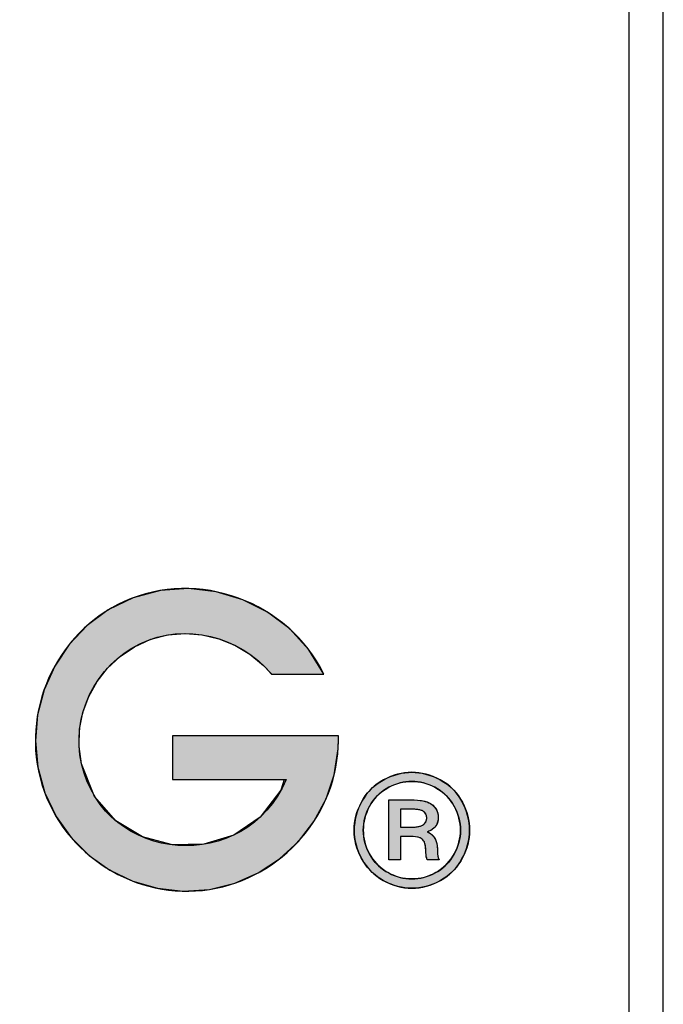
# Model space of a CAD drawing. Header units: inches. Extents: x 0 to 52.8, y 0 to 39.5.
# Tile 9 of 11: x 51 to 52.8, y 2.8 to 5.6. Entities that reach past the tile are written whole.
import ezdxf

# ---------------------------------------------------------------- set-up
doc = ezdxf.new("R2010")
doc.units = ezdxf.units.IN
doc.header["$MEASUREMENT"] = 0
doc.layers.add('Default', color=7, linetype='Continuous')
doc.layers.add('Layer_1', color=7, linetype='Continuous')

# ---------------------------------------------------------------- blocks, each defined once
blk = doc.blocks.new('block_2')
at = {"layer": 'Default', "linetype": 'Continuous'}
blk.add_hatch(color=7, dxfattribs=at).paths.add_polyline_path([(1.056640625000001, 0.1190999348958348), (1.056640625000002, 0.1178501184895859), (1.056640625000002, 0.1145353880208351), (1.056640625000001, 0.1098078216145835), (1.056640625, 0.1043194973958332), (1.056640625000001, 0.0987224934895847), (1.056640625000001, 0.0936688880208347), (1.056640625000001, 0.0898107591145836), (1.056640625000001, 0.0878001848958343), (1.05812743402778, 0.0876532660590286), (1.065147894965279, 0.0876532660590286), (1.076408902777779, 0.0876532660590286), (1.090214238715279, 0.0876532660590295), (1.10486768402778, 0.0876532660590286), (1.118673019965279, 0.0876532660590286), (1.12993402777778, 0.0876532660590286), (1.136954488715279, 0.0876532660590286), (1.134680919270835, 0.0797674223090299), (1.119760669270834, 0.0604260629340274), (1.100666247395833, 0.0474846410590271), (1.079049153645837, 0.0408476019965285), (1.056560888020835, 0.0404193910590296), (1.034852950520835, 0.0461044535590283), (1.015576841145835, 0.0578072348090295), (1.000384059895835, 0.0754321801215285), (0.9909261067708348, 0.0988837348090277), (0.9891624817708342, 0.1114258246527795), (0.9895272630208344, 0.1238606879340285), (0.991890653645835, 0.1359598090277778), (0.9961228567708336, 0.147494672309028), (1.002094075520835, 0.1582367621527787), (1.009674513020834, 0.1679575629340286), (1.018734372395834, 0.1764285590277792), (1.029143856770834, 0.1834212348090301), (1.04088982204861, 0.1887377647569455), (1.05317654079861, 0.1919200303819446), (1.065609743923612, 0.1929747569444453), (1.077964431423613, 0.1920035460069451), (1.090015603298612, 0.1891079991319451), (1.101538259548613, 0.1843897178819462), (1.112307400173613, 0.1779503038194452), (1.122098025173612, 0.1698913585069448), (1.128146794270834, 0.1636691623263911), (1.130561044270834, 0.1636691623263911), (1.135193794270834, 0.1636691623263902), (1.141262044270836, 0.1636691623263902), (1.147982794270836, 0.1636691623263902), (1.154573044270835, 0.1636691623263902), (1.160249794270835, 0.1636691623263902), (1.164230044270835, 0.1636691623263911), (1.165730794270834, 0.1636691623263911), (1.154846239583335, 0.181251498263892), (1.141107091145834, 0.1961930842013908), (1.125038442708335, 0.2082848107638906), (1.107165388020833, 0.21731756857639), (1.088013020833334, 0.223082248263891), (1.068106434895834, 0.2253697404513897), (1.047970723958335, 0.2239709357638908), (1.028130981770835, 0.2186767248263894), (1.010259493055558, 0.2099786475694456), (0.9949627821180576, 0.1986641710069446), (0.9820243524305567, 0.1850080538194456), (0.9716329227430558, 0.1694366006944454), (0.9639772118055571, 0.1523761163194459), (0.9592459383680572, 0.1342529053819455), (0.9576278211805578, 0.115493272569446), (0.9593115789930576, 0.096523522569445), (0.9644251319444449, 0.0779277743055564), (0.9725727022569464, 0.0609363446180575), (0.9833690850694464, 0.0458355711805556), (0.9964454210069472, 0.0328621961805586), (1.011432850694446, 0.0222529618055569), (1.027962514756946, 0.0142446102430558), (1.045665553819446, 0.0090738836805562), (1.064173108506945, 0.0069775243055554), (1.083116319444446, 0.0081922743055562), (1.101434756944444, 0.0127238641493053), (1.118436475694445, 0.0202328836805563), (1.133821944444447, 0.0303944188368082), (1.147291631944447, 0.0428835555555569), (1.158546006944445, 0.0573753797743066), (1.167285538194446, 0.0735449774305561), (1.173210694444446, 0.0910674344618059), (1.176021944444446, 0.1096178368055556), (1.176215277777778, 0.1160304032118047), (1.17621527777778, 0.1162987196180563), (1.17621527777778, 0.1167291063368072), (1.176215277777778, 0.117256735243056), (1.176215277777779, 0.1178167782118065), (1.176215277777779, 0.1183444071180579), (1.176215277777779, 0.1187747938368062), (1.176215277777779, 0.1190431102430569), (1.175656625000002, 0.1190999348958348), (1.168011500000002, 0.1190999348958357), (1.153341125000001, 0.1190999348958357), (1.134125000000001, 0.1190999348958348), (1.112842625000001, 0.1190999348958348), (1.091973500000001, 0.1190999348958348), (1.073997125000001, 0.1190999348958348), (1.061393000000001, 0.1190999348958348)])
at = {"layer": 'Default', "color": 7, "linetype": 'Continuous'}
blk.add_lwpolyline([(1.056640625, 0.1190999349), (1.056640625, 0.1178501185), (1.056640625, 0.114535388), (1.056640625, 0.1098078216), (1.056640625, 0.1043194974), (1.056640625, 0.0987224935), (1.056640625, 0.093668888), (1.056640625, 0.0898107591), (1.056640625, 0.08780018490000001), (1.058127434, 0.08765326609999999), (1.065147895, 0.08765326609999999), (1.0764089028, 0.08765326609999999), (1.0902142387, 0.08765326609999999), (1.104867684, 0.08765326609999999), (1.11867302, 0.08765326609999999), (1.1299340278, 0.08765326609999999), (1.1369544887, 0.08765326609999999), (1.1346809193, 0.0797674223), (1.1197606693, 0.0604260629), (1.1006662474, 0.0474846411), (1.0790491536, 0.040847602), (1.056560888, 0.0404193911), (1.0348529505, 0.0461044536), (1.0155768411, 0.0578072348), (1.0003840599, 0.0754321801), (0.9909261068, 0.0988837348), (0.9891624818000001, 0.1114258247), (0.9895272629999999, 0.1238606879), (0.9918906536, 0.135959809), (0.9961228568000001, 0.1474946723), (1.0020940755, 0.1582367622), (1.009674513, 0.1679575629), (1.0187343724, 0.176428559), (1.0291438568, 0.1834212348), (1.040889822, 0.1887377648), (1.0531765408, 0.1919200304), (1.0656097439, 0.1929747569), (1.0779644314, 0.192003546), (1.0900156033, 0.1891079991), (1.1015382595, 0.1843897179), (1.1123074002, 0.1779503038), (1.1220980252, 0.1698913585), (1.1281467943, 0.1636691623), (1.1305610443, 0.1636691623), (1.1351937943, 0.1636691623), (1.1412620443, 0.1636691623), (1.1479827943, 0.1636691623), (1.1545730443, 0.1636691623), (1.1602497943, 0.1636691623), (1.1642300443, 0.1636691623), (1.1657307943, 0.1636691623), (1.1548462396, 0.1812514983), (1.1411070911, 0.1961930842), (1.1250384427, 0.2082848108), (1.107165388, 0.2173175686), (1.0880130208, 0.2230822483), (1.0681064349, 0.2253697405), (1.047970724, 0.2239709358), (1.0281309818, 0.2186767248), (1.0102594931, 0.2099786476), (0.9949627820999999, 0.198664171), (0.9820243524, 0.1850080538), (0.9716329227, 0.1694366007), (0.9639772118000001, 0.1523761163), (0.9592459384, 0.1342529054), (0.9576278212, 0.1154932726), (0.9593115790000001, 0.0965235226), (0.9644251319, 0.0779277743), (0.9725727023, 0.0609363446), (0.9833690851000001, 0.0458355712), (0.9964454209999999, 0.0328621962), (1.0114328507, 0.0222529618), (1.0279625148, 0.0142446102), (1.0456655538, 0.0090738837), (1.0641731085, 0.0069775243), (1.0831163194, 0.0081922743), (1.1014347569, 0.0127238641), (1.1184364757, 0.0202328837), (1.1338219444, 0.0303944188), (1.1472916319, 0.0428835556), (1.1585460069, 0.05737537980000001), (1.1672855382, 0.0735449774), (1.1732106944, 0.09106743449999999), (1.1760219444, 0.1096178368), (1.1762152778, 0.1160304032), (1.1762152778, 0.1162987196), (1.1762152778, 0.1167291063), (1.1762152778, 0.1172567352), (1.1762152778, 0.1178167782), (1.1762152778, 0.1183444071), (1.1762152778, 0.1187747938), (1.1762152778, 0.1190431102), (1.175656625, 0.1190999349), (1.1680115, 0.1190999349), (1.153341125, 0.1190999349), (1.134125, 0.1190999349), (1.112842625, 0.1190999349), (1.0919735, 0.1190999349), (1.073997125, 0.1190999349), (1.061393, 0.1190999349), (1.056640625, 0.1190999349)], close=True, dxfattribs=at)
for points, knots in [([(1.165730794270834, 0.1636691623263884), (1.139946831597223, 0.215983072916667), (1.075046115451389, 0.240152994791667), (1.021674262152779, 0.2160101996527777), (0.9721815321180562, 0.1936170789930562), (0.9463433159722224, 0.1358981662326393), (0.9623616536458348, 0.0839708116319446), (0.9781222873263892, 0.0328708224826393), (1.030232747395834, 0), (1.083116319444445, 0.0081922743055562), (1.135552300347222, 0.0163438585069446), (1.176215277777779, 0.0627170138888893), (1.176215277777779, 0.1159735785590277)], [0, 0, 0, 0, 0.25, 0.25, 0.25, 0.5, 0.5, 0.5, 0.75, 0.75, 0.75, 1, 1, 1, 1]), ([(1.138441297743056, 0.0876532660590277), (1.109971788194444, 0.0189208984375), (1.007703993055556, 0.025736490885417), (0.990926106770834, 0.0988837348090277), (0.982950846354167, 0.1336602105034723), (1.001112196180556, 0.1698404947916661), (1.032891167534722, 0.1853841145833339), (1.065782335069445, 0.2014634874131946), (1.104709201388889, 0.190958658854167), (1.127970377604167, 0.1636691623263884)], [0, 0, 0, 0, 0.3333333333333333, 0.3333333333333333, 0.3333333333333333, 0.6666666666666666, 0.6666666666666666, 0.6666666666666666, 1, 1, 1, 1])]:
    blk.add_open_spline(points, degree=3, knots=knots, dxfattribs=at)
for points in [[(1.127970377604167, 0.1636691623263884), (1.127970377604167, 0.1636691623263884), (1.165730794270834, 0.1636691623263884), (1.165730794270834, 0.1636691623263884)], [(1.056640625, 0.119099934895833), (1.056640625, 0.119099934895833), (1.056640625, 0.0876532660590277), (1.056640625, 0.0876532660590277)], [(1.176215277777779, 0.119099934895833), (1.176215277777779, 0.119099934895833), (1.056640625, 0.119099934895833), (1.056640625, 0.119099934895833)], [(1.176215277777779, 0.1159735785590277), (1.176215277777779, 0.1159735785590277), (1.176215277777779, 0.119099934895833), (1.176215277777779, 0.119099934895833)], [(1.056640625, 0.0876532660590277), (1.056640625, 0.0876532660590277), (1.138441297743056, 0.0876532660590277), (1.138441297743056, 0.0876532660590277)]]:
    blk.add_open_spline(points, degree=3, dxfattribs=at)
blk = doc.blocks.new('block_5')
at = {"layer": 'Layer_1', "linetype": 'Continuous'}
h = blk.add_hatch(color=7, dxfattribs=at)
h.paths.add_polyline_path([(0.0415445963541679, 0.0836181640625), (0.0390655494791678, 0.0835405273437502), (0.0365985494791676, 0.0833076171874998), (0.0341427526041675, 0.0829194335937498), (0.031697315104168, 0.0823759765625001), (0.0292613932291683, 0.0816772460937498), (0.0268341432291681, 0.080823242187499), (0.0244147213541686, 0.0798139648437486), (0.0220022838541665, 0.0786494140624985), (0.0196351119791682, 0.0773327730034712), (0.0173912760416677, 0.0758804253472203), (0.0152711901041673, 0.0742942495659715), (0.013275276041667, 0.0725741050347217), (0.0114039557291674, 0.0707198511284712), (0.0096576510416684, 0.0687313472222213), (0.008036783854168, 0.0666084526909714), (0.0065417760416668, 0.0643510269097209), (0.0051750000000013, 0.0619643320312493), (0.003962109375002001, 0.0595281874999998), (0.0029109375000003, 0.0570688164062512), (0.0020214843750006, 0.0545859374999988), (0.0012937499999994, 0.0520792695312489), (0.0007277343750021, 0.0495485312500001), (0.0003234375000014, 0.0469934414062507), (8.0859375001e-05, 0.0444137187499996), (9e-16, 0.04180908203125), (7.91250000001e-05, 0.0392332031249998), (0.0003165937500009, 0.0366813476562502), (0.0007125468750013, 0.0341535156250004), (0.0012671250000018, 0.0316497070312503), (0.0019804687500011, 0.0291699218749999), (0.0028527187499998, 0.0267141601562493), (0.0038840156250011, 0.0242824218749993), (0.0050745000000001, 0.0218747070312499), (0.0064112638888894, 0.0195136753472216), (0.0078761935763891, 0.0172730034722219), (0.0094704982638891, 0.015158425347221), (0.0111937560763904, 0.0131700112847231), (0.0130455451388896, 0.0113078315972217), (0.0150254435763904, 0.0095719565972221), (0.0171330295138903, 0.0079624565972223), (0.0193678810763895, 0.0064794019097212), (0.0217254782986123, 0.0051247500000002), (0.0241327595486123, 0.0039230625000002), (0.0265636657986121, 0.002881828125), (0.0290183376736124, 0.0020009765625), (0.0314969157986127, 0.0012804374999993), (0.0339995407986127, 0.000720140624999), (0.0365263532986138, 0.0003200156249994), (0.039077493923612, 7.99921874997e-05), (0.0416531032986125, 0), (0.0442011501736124, 7.99921874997e-05), (0.0467281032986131, 0.0003200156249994), (0.04923396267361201, 0.000720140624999), (0.0517187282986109, 0.0012804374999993), (0.0541824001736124, 0.0020009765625), (0.0566249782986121, 0.002881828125), (0.0590464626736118, 0.0039230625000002), (0.0614468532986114, 0.0051247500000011), (0.0638057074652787, 0.0064794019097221), (0.06604437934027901, 0.0079624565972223), (0.0681553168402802, 0.0095719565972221), (0.0701385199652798, 0.0113078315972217), (0.0719939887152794, 0.0131700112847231), (0.0737217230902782, 0.0151584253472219), (0.07532172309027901, 0.0172730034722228), (0.0767939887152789, 0.0195136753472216), (0.0781336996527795, 0.0218747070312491), (0.0793171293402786, 0.0242824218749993), (0.0803441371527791, 0.0267141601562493), (0.0812143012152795, 0.0291699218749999), (0.0819271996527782, 0.0316497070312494), (0.0824824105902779, 0.0341535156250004), (0.0828795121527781, 0.0366813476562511), (0.0831180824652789, 0.0392332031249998), (0.0831976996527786, 0.04180908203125), (0.0831163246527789, 0.0444137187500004), (0.0828724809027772, 0.0469934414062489), (0.0824665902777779, 0.0495485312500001), (0.08189907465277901, 0.0520792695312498), (0.0811703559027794, 0.0545859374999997), (0.080280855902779, 0.0570688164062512), (0.0792309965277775, 0.0595281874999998), (0.0780211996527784, 0.0619643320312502), (0.0766589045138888, 0.0643510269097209), (0.07516720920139, 0.0666084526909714), (0.0735480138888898, 0.0687313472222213), (0.0718014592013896, 0.0707198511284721), (0.06992768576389, 0.0725741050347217), (0.0679268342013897, 0.0742942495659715), (0.0657990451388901, 0.0758804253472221), (0.0635444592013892, 0.0773327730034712), (0.061171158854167, 0.0786494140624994), (0.0587629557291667, 0.0798139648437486), (0.0563418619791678, 0.080823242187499), (0.0539078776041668, 0.0816772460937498), (0.0514610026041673, 0.0823759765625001), (0.0490012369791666, 0.0829194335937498), (0.0465285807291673, 0.0833076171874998), (0.0440430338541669, 0.0835405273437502)])
h.paths.add_polyline_path([(0.0415445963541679, 0.0770602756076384), (0.0394415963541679, 0.0769943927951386), (0.0373510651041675, 0.0767968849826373), (0.0352725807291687, 0.0764679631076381), (0.0332057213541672, 0.0760078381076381), (0.0311500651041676, 0.0754167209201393), (0.0291051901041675, 0.0746948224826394), (0.0270706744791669, 0.0738423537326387), (0.0250460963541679, 0.0728595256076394), (0.0230556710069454, 0.07174705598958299), (0.0211671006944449, 0.0705188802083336), (0.019384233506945, 0.0691775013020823), (0.0177072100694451, 0.0677228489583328), (0.016136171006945, 0.0661548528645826), (0.0146712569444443, 0.0644734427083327), (0.0133126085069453, 0.0626785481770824), (0.0120603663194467, 0.060770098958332), (0.0109131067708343, 0.0587533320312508), (0.0098896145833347, 0.0566972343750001), (0.009003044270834, 0.0546231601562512), (0.0082532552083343, 0.0525312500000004), (0.0076401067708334, 0.0504216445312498), (0.0071634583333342, 0.0482944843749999), (0.0068231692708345, 0.0461499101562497), (0.0066190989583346, 0.0439880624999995), (0.0065511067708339, 0.04180908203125), (0.0066184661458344, 0.0396569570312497), (0.0068204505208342, 0.0375219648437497), (0.0071569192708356, 0.0354042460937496), (0.0076277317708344, 0.033303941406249), (0.0082327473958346, 0.0312211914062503), (0.0089718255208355, 0.0291561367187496), (0.0098448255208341, 0.0271089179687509), (0.0108516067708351, 0.0250796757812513), (0.0119887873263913, 0.0230869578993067), (0.0132336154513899, 0.0211966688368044), (0.0145829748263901, 0.0194144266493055), (0.0160370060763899, 0.0177400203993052), (0.0175958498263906, 0.0161732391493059), (0.0192596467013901, 0.0147138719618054), (0.0210285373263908, 0.013361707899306), (0.0229026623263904, 0.0121165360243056), (0.0248789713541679, 0.0109796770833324), (0.0268965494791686, 0.0099709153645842), (0.0289328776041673, 0.0090964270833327), (0.0309879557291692, 0.0083562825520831), (0.0330617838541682, 0.0077505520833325), (0.0351543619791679, 0.0072793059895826), (0.0372656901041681, 0.0069426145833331), (0.0393957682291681, 0.006740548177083), (0.0415445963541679, 0.006673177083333), (0.0437161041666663, 0.006740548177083), (0.0458654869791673, 0.0069426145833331), (0.0479928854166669, 0.0072793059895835), (0.0500984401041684, 0.0077505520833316), (0.0521822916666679, 0.0083562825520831), (0.0542445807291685, 0.0090964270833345), (0.0562854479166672, 0.0099709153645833), (0.0583050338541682, 0.0109796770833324), (0.0602817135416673, 0.0121165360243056), (0.0621569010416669, 0.013361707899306), (0.0639273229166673, 0.0147138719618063), (0.0655926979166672, 0.0161732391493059), (0.0671527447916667, 0.0177400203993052), (0.0686071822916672, 0.0194144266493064), (0.0699557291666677, 0.0211966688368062), (0.0711981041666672, 0.0230869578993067), (0.0723340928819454, 0.0250796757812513), (0.0733448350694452, 0.0271089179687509), (0.0742208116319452, 0.0291561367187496), (0.0749620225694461, 0.0312211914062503), (0.0755684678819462, 0.0333039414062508), (0.0760401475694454, 0.0354042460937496), (0.0763770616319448, 0.0375219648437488), (0.0765792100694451, 0.0396569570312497), (0.0766465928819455, 0.04180908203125), (0.0765780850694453, 0.0439880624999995), (0.0763727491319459, 0.0461499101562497), (0.0760308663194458, 0.0482944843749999), (0.0755527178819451, 0.0504216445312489), (0.0749385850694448, 0.0525312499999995), (0.0741887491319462, 0.0546231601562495), (0.0733034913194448, 0.0566972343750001), (0.0722830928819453, 0.0587533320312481), (0.0711343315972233, 0.0607700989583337), (0.0698784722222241, 0.0626785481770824), (0.0685171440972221, 0.0644734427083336), (0.0670503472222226, 0.0661548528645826), (0.0654780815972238, 0.0677228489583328), (0.0638003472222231, 0.0691775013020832), (0.062017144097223, 0.0705188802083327), (0.0601284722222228, 0.0717470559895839), (0.0581378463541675, 0.0728595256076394), (0.0561104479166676, 0.0738423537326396), (0.0540699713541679, 0.0746948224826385), (0.0520162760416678, 0.0754167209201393), (0.0499492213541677, 0.0760078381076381), (0.0478686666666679, 0.0764679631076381), (0.0457744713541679, 0.07679688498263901), (0.0436664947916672, 0.0769943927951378)])
h = blk.add_hatch(color=7, dxfattribs=at)
h.paths.add_polyline_path([(0.0249972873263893, 0.0637139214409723), (0.0249972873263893, 0.06001476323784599), (0.0249972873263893, 0.0509350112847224), (0.0249972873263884, 0.0395012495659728), (0.0249972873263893, 0.028740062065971), (0.0249972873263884, 0.0216780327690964), (0.0251506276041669, 0.020467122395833), (0.0264116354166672, 0.020467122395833), (0.0284598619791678, 0.020467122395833), (0.030704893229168, 0.020467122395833), (0.0325563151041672, 0.0204671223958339), (0.0334237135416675, 0.020467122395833), (0.0334337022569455, 0.0216265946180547), (0.0334337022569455, 0.0249995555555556), (0.0334337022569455, 0.029423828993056), (0.0334337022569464, 0.033716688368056), (0.0334337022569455, 0.0366954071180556), (0.0334934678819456, 0.0373670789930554), (0.0342704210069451, 0.0373670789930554), (0.0356300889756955, 0.0373670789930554), (0.0371690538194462, 0.0373670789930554), (0.0384838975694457, 0.0373670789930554), (0.039171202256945, 0.0373670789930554), (0.0407800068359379, 0.0373475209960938), (0.0426079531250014, 0.0372647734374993), (0.0442047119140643, 0.0371170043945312), (0.0455707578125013, 0.0369039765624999), (0.0467065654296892, 0.0366254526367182), (0.0476064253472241, 0.0362812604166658), (0.0483441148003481, 0.0358729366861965), (0.0489985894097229, 0.0354010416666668), (0.0495707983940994, 0.0348653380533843), (0.050061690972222, 0.0342655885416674), (0.0504722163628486, 0.033601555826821), (0.0508097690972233, 0.0328301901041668), (0.0510962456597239, 0.0318218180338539), (0.0513342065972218, 0.030568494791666), (0.0515246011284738, 0.0290711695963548), (0.0516683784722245, 0.0273307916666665), (0.0517582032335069, 0.0254560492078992), (0.0517969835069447, 0.0243768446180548), (0.0518995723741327, 0.0233712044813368), (0.0520664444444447, 0.0224388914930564), (0.0522980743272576, 0.0215796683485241), (0.0525949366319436, 0.0207932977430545), (0.052984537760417, 0.020467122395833), (0.054364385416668, 0.020467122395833), (0.056467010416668, 0.020467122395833), (0.0587010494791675, 0.020467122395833), (0.0604751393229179, 0.020467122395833), (0.0611979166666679, 0.020467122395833), (0.0609707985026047, 0.0210109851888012), (0.0607731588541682, 0.0215221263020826), (0.0606054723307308, 0.0220007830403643), (0.0604682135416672, 0.0224471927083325), (0.060361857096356, 0.0228615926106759), (0.0602790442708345, 0.0232562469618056), (0.0602081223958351, 0.0237338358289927), (0.0601542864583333, 0.0243168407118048), (0.0601165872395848, 0.0250043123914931), (0.0600940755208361, 0.0257953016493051), (0.0600858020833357, 0.0266888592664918), (0.0600075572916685, 0.0286453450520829), (0.0598117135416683, 0.0305533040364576), (0.0595034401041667, 0.032276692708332), (0.0590846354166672, 0.0338155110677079), (0.0585571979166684, 0.0351697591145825), (0.0579201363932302, 0.0363439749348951), (0.0571666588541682, 0.0373970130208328), (0.0563004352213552, 0.0383465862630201), (0.0553219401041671, 0.0391922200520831), (0.0542316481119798, 0.0399334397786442), (0.053030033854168, 0.0405697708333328), (0.0538598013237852, 0.0411244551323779), (0.0551591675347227, 0.0417419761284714), (0.0563134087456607, 0.0424355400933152), (0.057323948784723, 0.0432049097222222), (0.0581922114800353, 0.0440498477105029), (0.0589167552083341, 0.0449699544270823), (0.0595013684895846, 0.0459606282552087), (0.0599632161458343, 0.0470198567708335), (0.0603032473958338, 0.0481476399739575), (0.0605224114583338, 0.0493439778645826), (0.0606216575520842, 0.0506088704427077), (0.0605485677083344, 0.0525261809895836), (0.0601302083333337, 0.0546037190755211), (0.0593532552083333, 0.0565090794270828), (0.0582177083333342, 0.0582417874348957), (0.0567235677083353, 0.0598013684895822), (0.0549228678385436, 0.0611478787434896), (0.0531754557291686, 0.0620047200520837), (0.051061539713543, 0.0626878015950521), (0.0485811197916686, 0.0631973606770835), (0.0457341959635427, 0.063533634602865), (0.0425207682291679, 0.0636968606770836), (0.0405275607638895, 0.0637139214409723), (0.0379184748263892, 0.0637139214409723), (0.0339427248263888, 0.0637139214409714), (0.0297184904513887, 0.0637139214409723), (0.0263639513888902, 0.0637139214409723)])
h.paths.add_polyline_path([(0.0334337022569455, 0.0440334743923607), (0.0335348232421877, 0.0440334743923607), (0.0338183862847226, 0.0440334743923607), (0.0342546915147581, 0.0440334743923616), (0.0348140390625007, 0.0440334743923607), (0.0354667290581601, 0.0440334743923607), (0.0361830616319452, 0.0440334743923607), (0.0369333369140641, 0.0440334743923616), (0.0376878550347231, 0.0440334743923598), (0.0384169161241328, 0.0440334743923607), (0.0390908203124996, 0.0440334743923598), (0.03967986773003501, 0.0440334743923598), (0.0401543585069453, 0.0440334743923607), (0.0404845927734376, 0.0440334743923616), (0.0406408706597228, 0.0440334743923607), (0.0413142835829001, 0.04403810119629), (0.0422094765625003, 0.0440601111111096), (0.0430630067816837, 0.0441002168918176), (0.0438747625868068, 0.0441583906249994), (0.0446446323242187, 0.0442346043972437), (0.0453725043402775, 0.0443288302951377), (0.0460582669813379, 0.044441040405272), (0.0467018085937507, 0.0445712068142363), (0.0473030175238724, 0.0447193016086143), (0.0478617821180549, 0.0448852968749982), (0.0483779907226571, 0.0450691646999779), (0.0488515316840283, 0.0452708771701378), (0.0492822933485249, 0.0454904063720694), (0.0496701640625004, 0.0457277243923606), (0.0500156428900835, 0.0459822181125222), (0.0503330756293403, 0.0462491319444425), (0.0506272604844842, 0.0465274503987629), (0.0508981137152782, 0.0468172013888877), (0.0511455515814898, 0.0471184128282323), (0.05136949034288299, 0.0474311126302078), (0.0515698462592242, 0.0477553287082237), (0.0517465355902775, 0.0480910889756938), (0.0518994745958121, 0.0484384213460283), (0.05202857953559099, 0.0487973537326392), (0.0521337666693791, 0.0491679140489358), (0.0522149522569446, 0.049550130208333), (0.0522720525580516, 0.0499440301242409), (0.0523049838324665, 0.0503496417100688), (0.0523136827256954, 0.0507665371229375), (0.0522993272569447, 0.0511783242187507), (0.0522626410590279, 0.0515771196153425), (0.0522036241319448, 0.0519628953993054), (0.0521222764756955, 0.0523356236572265), (0.05201859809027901, 0.0526952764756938), (0.0518925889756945, 0.0530418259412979), (0.0517442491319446, 0.053375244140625), (0.0515735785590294, 0.0536955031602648), (0.0513805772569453, 0.0540025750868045), (0.051165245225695, 0.0542964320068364), (0.0509275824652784, 0.0545770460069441), (0.0506675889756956, 0.0548443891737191), (0.0503852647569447, 0.0550984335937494), (0.0500806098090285, 0.0553391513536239), (0.049743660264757, 0.0555677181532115), (0.0493575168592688, 0.0557800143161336), (0.0489218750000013, 0.0559756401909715), (0.0484367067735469, 0.0561546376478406), (0.0479019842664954, 0.0563170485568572), (0.0473176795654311, 0.0564629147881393), (0.0466837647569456, 0.0565922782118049), (0.0460002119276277, 0.0567051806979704), (0.0452669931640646, 0.0568016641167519), (0.0444840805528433, 0.0568817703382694), (0.0436514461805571, 0.0569455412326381), (0.0427690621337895, 0.0569930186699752), (0.0418369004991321, 0.0570242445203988), (0.0408549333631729, 0.0570392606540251), (0.0403862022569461, 0.0570407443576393), (0.0401838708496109, 0.0570407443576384), (0.0398213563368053, 0.0570407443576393), (0.0393274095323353, 0.0570407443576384), (0.0387307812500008, 0.0570407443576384), (0.0380602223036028, 0.0570407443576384), (0.0373444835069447, 0.0570407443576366), (0.0366123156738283, 0.0570407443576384), (0.03589246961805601, 0.0570407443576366), (0.0352136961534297, 0.0570407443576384), (0.0346047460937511, 0.0570407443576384), (0.0340943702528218, 0.0570407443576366), (0.0337113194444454, 0.0570407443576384), (0.0334843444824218, 0.0570407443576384), (0.0334337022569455, 0.0570253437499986), (0.0334337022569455, 0.0567436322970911), (0.0334337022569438, 0.0561483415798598), (0.0334337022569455, 0.05529300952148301), (0.0334337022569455, 0.054231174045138), (0.0334337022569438, 0.0530163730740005), (0.0334337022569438, 0.0517021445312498), (0.0334337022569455, 0.0503420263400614), (0.0334337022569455, 0.04898955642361), (0.0334337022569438, 0.0476982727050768), (0.0334337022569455, 0.0465217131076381), (0.0334337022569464, 0.0455134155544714), (0.0334337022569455, 0.0447269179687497), (0.0334337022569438, 0.044215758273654)])
at = {"layer": 'Layer_1', "color": 7, "linetype": 'Continuous'}
for points in [[(0.0415445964, 0.0836181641), (0.04404303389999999, 0.0835405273), (0.0465285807, 0.0833076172), (0.049001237, 0.08291943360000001), (0.0514610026, 0.0823759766), (0.0539078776, 0.0816772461), (0.056341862, 0.08082324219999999), (0.0587629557, 0.0798139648), (0.06117115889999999, 0.0786494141), (0.0635444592, 0.077332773), (0.0657990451, 0.0758804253), (0.0679268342, 0.0742942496), (0.0699276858, 0.072574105), (0.0718014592, 0.07071985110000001), (0.0735480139, 0.0687313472), (0.0751672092, 0.0666084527), (0.0766589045, 0.06435102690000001), (0.0780211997, 0.061964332), (0.0792309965, 0.0595281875), (0.0802808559, 0.0570688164), (0.0811703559, 0.0545859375), (0.08189907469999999, 0.0520792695), (0.0824665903, 0.0495485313), (0.0828724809, 0.0469934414), (0.0831163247, 0.0444137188), (0.0831976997, 0.041809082), (0.0831180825, 0.0392332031), (0.08287951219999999, 0.0366813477), (0.0824824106, 0.0341535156), (0.0819271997, 0.031649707), (0.0812143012, 0.0291699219), (0.0803441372, 0.0267141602), (0.0793171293, 0.0242824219), (0.0781336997, 0.021874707), (0.0767939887, 0.0195136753), (0.0753217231, 0.0172730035), (0.0737217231, 0.0151584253), (0.0719939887, 0.0131700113), (0.07013852, 0.0113078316), (0.06815531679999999, 0.0095719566), (0.0660443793, 0.0079624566), (0.0638057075, 0.006479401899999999), (0.0614468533, 0.00512475), (0.0590464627, 0.0039230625), (0.0566249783, 0.0028818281), (0.05418240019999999, 0.0020009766), (0.0517187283, 0.0012804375), (0.04923396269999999, 0.0007201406), (0.0467281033, 0.0003200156), (0.0442011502, 7.99922e-05), (0.0416531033, 0), (0.0390774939, 7.99922e-05), (0.0365263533, 0.0003200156), (0.0339995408, 0.0007201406), (0.0314969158, 0.0012804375), (0.0290183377, 0.0020009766), (0.0265636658, 0.0028818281), (0.0241327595, 0.0039230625), (0.0217254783, 0.00512475), (0.0193678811, 0.006479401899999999), (0.0171330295, 0.0079624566), (0.0150254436, 0.0095719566), (0.0130455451, 0.0113078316), (0.0111937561, 0.0131700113), (0.0094704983, 0.0151584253), (0.0078761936, 0.0172730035), (0.0064112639, 0.0195136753), (0.0050745, 0.021874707), (0.0038840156, 0.0242824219), (0.0028527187, 0.0267141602), (0.0019804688, 0.0291699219), (0.001267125, 0.031649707), (0.0007125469, 0.0341535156), (0.0003165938, 0.0366813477), (7.9125e-05, 0.0392332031), (0, 0.041809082), (8.08594e-05, 0.0444137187), (0.0003234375, 0.0469934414), (0.0007277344, 0.0495485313), (0.00129375, 0.0520792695), (0.0020214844, 0.0545859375), (0.0029109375, 0.0570688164), (0.0039621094, 0.0595281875), (0.005175, 0.061964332), (0.006541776, 0.06435102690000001), (0.0080367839, 0.0666084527), (0.009657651, 0.0687313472), (0.0114039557, 0.07071985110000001), (0.013275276, 0.072574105), (0.0152711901, 0.0742942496), (0.017391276, 0.0758804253), (0.019635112, 0.077332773), (0.0220022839, 0.0786494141), (0.0244147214, 0.0798139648), (0.0268341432, 0.08082324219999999), (0.0292613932, 0.0816772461), (0.0316973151, 0.0823759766), (0.0341427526, 0.08291943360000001), (0.0365985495, 0.0833076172), (0.0390655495, 0.0835405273), (0.0415445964, 0.0836181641)], [(0.0415445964, 0.07706027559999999), (0.0394415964, 0.0769943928), (0.0373510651, 0.076796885), (0.0352725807, 0.0764679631), (0.0332057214, 0.0760078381), (0.0311500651, 0.0754167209), (0.0291051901, 0.0746948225), (0.0270706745, 0.0738423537), (0.0250460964, 0.0728595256), (0.023055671, 0.07174705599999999), (0.0211671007, 0.0705188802), (0.0193842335, 0.0691775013), (0.0177072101, 0.067722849), (0.016136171, 0.0661548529), (0.0146712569, 0.0644734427), (0.0133126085, 0.0626785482), (0.0120603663, 0.060770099), (0.0109131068, 0.05875333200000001), (0.009889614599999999, 0.0566972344), (0.0090030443, 0.05462316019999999), (0.0082532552, 0.05253125), (0.0076401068, 0.0504216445), (0.0071634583, 0.0482944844), (0.0068231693, 0.0461499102), (0.006619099, 0.0439880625), (0.0065511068, 0.041809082), (0.0066184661, 0.039656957), (0.0068204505, 0.0375219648), (0.007156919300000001, 0.0354042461), (0.007627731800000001, 0.0333039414), (0.0082327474, 0.0312211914), (0.0089718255, 0.0291561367), (0.009844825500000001, 0.027108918), (0.0108516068, 0.0250796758), (0.0119887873, 0.0230869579), (0.0132336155, 0.0211966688), (0.0145829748, 0.0194144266), (0.0160370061, 0.0177400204), (0.0175958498, 0.0161732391), (0.0192596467, 0.014713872), (0.0210285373, 0.0133617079), (0.0229026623, 0.012116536), (0.0248789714, 0.0109796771), (0.0268965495, 0.0099709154), (0.0289328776, 0.0090964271), (0.0309879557, 0.0083562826), (0.0330617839, 0.0077505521), (0.035154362, 0.007279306), (0.0372656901, 0.0069426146), (0.0393957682, 0.0067405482), (0.0415445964, 0.006673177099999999), (0.0437161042, 0.0067405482), (0.045865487, 0.0069426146), (0.0479928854, 0.007279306), (0.0500984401, 0.0077505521), (0.0521822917, 0.0083562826), (0.0542445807, 0.0090964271), (0.0562854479, 0.0099709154), (0.0583050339, 0.0109796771), (0.06028171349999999, 0.012116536), (0.06215690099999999, 0.0133617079), (0.0639273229, 0.014713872), (0.0655926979, 0.0161732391), (0.06715274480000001, 0.0177400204), (0.0686071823, 0.0194144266), (0.0699557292, 0.0211966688), (0.0711981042, 0.0230869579), (0.0723340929, 0.0250796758), (0.07334483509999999, 0.027108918), (0.0742208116, 0.0291561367), (0.0749620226, 0.0312211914), (0.0755684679, 0.0333039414), (0.0760401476, 0.0354042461), (0.0763770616, 0.0375219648), (0.0765792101, 0.039656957), (0.0766465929, 0.041809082), (0.0765780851, 0.0439880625), (0.0763727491, 0.0461499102), (0.0760308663, 0.0482944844), (0.0755527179, 0.0504216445), (0.0749385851, 0.05253125), (0.0741887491, 0.05462316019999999), (0.0733034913, 0.0566972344), (0.0722830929, 0.05875333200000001), (0.0711343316, 0.060770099), (0.0698784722, 0.0626785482), (0.0685171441, 0.0644734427), (0.0670503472, 0.0661548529), (0.0654780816, 0.067722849), (0.0638003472, 0.0691775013), (0.0620171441, 0.0705188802), (0.0601284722, 0.07174705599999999), (0.0581378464, 0.0728595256), (0.0561104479, 0.0738423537), (0.0540699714, 0.0746948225), (0.05201627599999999, 0.0754167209), (0.04994922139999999, 0.0760078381), (0.0478686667, 0.0764679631), (0.0457744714, 0.076796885), (0.0436664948, 0.0769943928), (0.0415445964, 0.07706027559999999)], [(0.0249972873, 0.0637139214), (0.0263639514, 0.0637139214), (0.0297184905, 0.0637139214), (0.0339427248, 0.0637139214), (0.0379184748, 0.0637139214), (0.0405275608, 0.0637139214), (0.0425207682, 0.0636968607), (0.045734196, 0.0635336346), (0.0485811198, 0.0631973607), (0.0510615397, 0.0626878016), (0.05317545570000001, 0.0620047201), (0.0549228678, 0.0611478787), (0.0567235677, 0.05980136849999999), (0.0582177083, 0.0582417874), (0.0593532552, 0.0565090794), (0.0601302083, 0.0546037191), (0.06054856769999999, 0.052526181), (0.0606216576, 0.0506088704), (0.0605224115, 0.0493439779), (0.0603032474, 0.04814764), (0.0599632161, 0.0470198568), (0.0595013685, 0.0459606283), (0.0589167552, 0.0449699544), (0.0581922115, 0.0440498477), (0.0573239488, 0.0432049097), (0.0563134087, 0.0424355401), (0.0551591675, 0.0417419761), (0.0538598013, 0.0411244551), (0.0530300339, 0.0405697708), (0.05423164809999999, 0.0399334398), (0.05532194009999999, 0.0391922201), (0.0563004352, 0.0383465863), (0.05716665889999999, 0.037397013), (0.0579201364, 0.0363439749), (0.0585571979, 0.0351697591), (0.0590846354, 0.0338155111), (0.0595034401, 0.0322766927), (0.0598117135, 0.030553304), (0.06000755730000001, 0.0286453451), (0.0600858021, 0.0266888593), (0.0600940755, 0.0257953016), (0.06011658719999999, 0.0250043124), (0.0601542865, 0.0243168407), (0.0602081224, 0.0237338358), (0.06027904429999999, 0.023256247), (0.0603618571, 0.0228615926), (0.0604682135, 0.0224471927), (0.0606054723, 0.022000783), (0.0607731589, 0.0215221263), (0.0609707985, 0.0210109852), (0.0611979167, 0.0204671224), (0.06047513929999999, 0.0204671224), (0.0587010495, 0.0204671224), (0.0564670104, 0.0204671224), (0.0543643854, 0.0204671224), (0.0529845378, 0.0204671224), (0.0525949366, 0.0207932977), (0.0522980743, 0.0215796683), (0.0520664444, 0.0224388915), (0.0518995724, 0.0233712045), (0.0517969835, 0.0243768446), (0.05175820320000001, 0.0254560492), (0.05166837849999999, 0.0273307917), (0.0515246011, 0.0290711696), (0.0513342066, 0.0305684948), (0.0510962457, 0.03182181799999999), (0.0508097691, 0.0328301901), (0.0504722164, 0.0336015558), (0.050061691, 0.0342655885), (0.0495707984, 0.0348653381), (0.04899858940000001, 0.0354010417), (0.0483441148, 0.0358729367), (0.0476064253, 0.0362812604), (0.0467065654, 0.0366254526), (0.0455707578, 0.0369039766), (0.04420471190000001, 0.0371170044), (0.0426079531, 0.0372647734), (0.0407800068, 0.037347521), (0.0391712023, 0.037367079), (0.0384838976, 0.037367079), (0.0371690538, 0.037367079), (0.035630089, 0.037367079), (0.034270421, 0.037367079), (0.0334934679, 0.037367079), (0.0334337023, 0.0366954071), (0.0334337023, 0.0337166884), (0.0334337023, 0.029423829), (0.0334337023, 0.0249995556), (0.0334337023, 0.0216265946), (0.0334237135, 0.0204671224), (0.0325563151, 0.0204671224), (0.0307048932, 0.0204671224), (0.028459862, 0.0204671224), (0.0264116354, 0.0204671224), (0.0251506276, 0.0204671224), (0.0249972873, 0.0216780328), (0.0249972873, 0.0287400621), (0.0249972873, 0.0395012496), (0.0249972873, 0.0509350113), (0.0249972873, 0.0600147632), (0.0249972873, 0.0637139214)], [(0.0334337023, 0.0440334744), (0.0335348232, 0.0440334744), (0.0338183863, 0.0440334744), (0.0342546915, 0.0440334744), (0.0348140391, 0.0440334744), (0.0354667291, 0.0440334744), (0.0361830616, 0.0440334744), (0.0369333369, 0.0440334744), (0.037687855, 0.0440334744), (0.0384169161, 0.0440334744), (0.0390908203, 0.0440334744), (0.0396798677, 0.0440334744), (0.0401543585, 0.0440334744), (0.0404845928, 0.0440334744), (0.0406408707, 0.0440334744), (0.0413142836, 0.0440381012), (0.0422094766, 0.0440601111), (0.0430630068, 0.0441002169), (0.0438747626, 0.04415839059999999), (0.04464463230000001, 0.0442346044), (0.0453725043, 0.0443288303), (0.046058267, 0.0444410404), (0.04670180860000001, 0.0445712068), (0.0473030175, 0.0447193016), (0.0478617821, 0.0448852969), (0.04837799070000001, 0.0450691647), (0.0488515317, 0.0452708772), (0.0492822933, 0.0454904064), (0.0496701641, 0.0457277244), (0.0500156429, 0.04598221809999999), (0.0503330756, 0.0462491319), (0.0506272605, 0.0465274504), (0.0508981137, 0.04681720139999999), (0.0511455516, 0.0471184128), (0.0513694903, 0.0474311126), (0.0515698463, 0.0477553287), (0.0517465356, 0.048091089), (0.0518994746, 0.0484384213), (0.05202857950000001, 0.0487973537), (0.0521337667, 0.04916791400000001), (0.05221495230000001, 0.04955013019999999), (0.0522720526, 0.04994403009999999), (0.0523049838, 0.0503496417), (0.0523136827, 0.0507665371), (0.0522993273, 0.0511783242), (0.0522626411, 0.0515771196), (0.0522036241, 0.0519628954), (0.0521222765, 0.0523356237), (0.05201859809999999, 0.05269527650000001), (0.051892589, 0.0530418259), (0.0517442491, 0.0533752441), (0.0515735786, 0.0536955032), (0.05138057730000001, 0.0540025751), (0.05116524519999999, 0.054296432), (0.0509275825, 0.054577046), (0.05066758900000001, 0.0548443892), (0.0503852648, 0.0550984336), (0.0500806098, 0.05533915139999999), (0.04974366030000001, 0.0555677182), (0.0493575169, 0.0557800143), (0.048921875, 0.0559756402), (0.0484367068, 0.05615463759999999), (0.0479019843, 0.0563170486), (0.0473176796, 0.05646291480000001), (0.04668376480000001, 0.05659227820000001), (0.0460002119, 0.0567051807), (0.0452669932, 0.0568016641), (0.0444840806, 0.0568817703), (0.0436514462, 0.0569455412), (0.0427690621, 0.0569930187), (0.0418369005, 0.0570242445), (0.0408549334, 0.0570392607), (0.0403862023, 0.0570407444), (0.0401838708, 0.0570407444), (0.0398213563, 0.0570407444), (0.0393274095, 0.0570407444), (0.0387307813, 0.0570407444), (0.0380602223, 0.0570407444), (0.0373444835, 0.0570407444), (0.03661231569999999, 0.0570407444), (0.0358924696, 0.0570407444), (0.0352136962, 0.0570407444), (0.0346047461, 0.0570407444), (0.0340943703, 0.0570407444), (0.0337113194, 0.0570407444), (0.0334843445, 0.0570407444), (0.0334337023, 0.0570253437), (0.0334337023, 0.05674363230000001), (0.0334337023, 0.0561483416), (0.0334337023, 0.0552930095), (0.0334337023, 0.05423117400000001), (0.0334337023, 0.05301637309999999), (0.0334337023, 0.05170214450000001), (0.0334337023, 0.0503420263), (0.0334337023, 0.0489895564), (0.0334337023, 0.0476982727), (0.0334337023, 0.04652171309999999), (0.0334337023, 0.0455134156), (0.0334337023, 0.044726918), (0.0334337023, 0.0442157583), (0.0334337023, 0.0440334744)]]:
    blk.add_lwpolyline(points, close=True, dxfattribs=at)
for points, knots in [([(0.041544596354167, 0.0836181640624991), (0.048502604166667, 0.0836181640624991), (0.0553114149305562, 0.0818210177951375), (0.061971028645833, 0.0782267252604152), (0.0686442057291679, 0.0746256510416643), (0.0738525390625, 0.0694783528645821), (0.0775824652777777, 0.0627712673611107), (0.0813123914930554, 0.0560574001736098), (0.0831976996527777, 0.0490790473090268), (0.0831976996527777, 0.0418090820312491), (0.0831976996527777, 0.0346204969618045), (0.0813530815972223, 0.0277099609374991), (0.0777045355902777, 0.021077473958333), (0.0740288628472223, 0.0144449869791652), (0.0688747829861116, 0.0092705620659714), (0.0622422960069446, 0.0055609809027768), (0.0556233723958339, 0.0018513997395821), (0.0487603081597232, 0), (0.0416531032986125, 0), (0.034464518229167, 0), (0.0275607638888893, 0.0018513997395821), (0.0209282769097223, 0.0055609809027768), (0.0143093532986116, 0.0092705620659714), (0.0091552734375, 0.0144449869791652), (0.0055067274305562, 0.021077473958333), (0.0018310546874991, 0.0277099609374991), (0, 0.0346204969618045), (0, 0.0418090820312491), (0, 0.0490790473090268), (0.001871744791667, 0.0560574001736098), (0.005615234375, 0.0627712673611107), (0.009358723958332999, 0.0694783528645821), (0.014567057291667, 0.0746256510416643), (0.021199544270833, 0.0782267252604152), (0.0278862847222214, 0.0818210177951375), (0.0346408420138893, 0.0836181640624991), (0.041544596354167, 0.0836181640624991)], [0, 0, 0, 0, 0.0833333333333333, 0.0833333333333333, 0.0833333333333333, 0.1666666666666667, 0.1666666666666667, 0.1666666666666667, 0.25, 0.25, 0.25, 0.3333333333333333, 0.3333333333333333, 0.3333333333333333, 0.4166666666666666, 0.4166666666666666, 0.4166666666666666, 0.5, 0.5, 0.5, 0.5833333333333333, 0.5833333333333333, 0.5833333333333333, 0.6666666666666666, 0.6666666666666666, 0.6666666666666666, 0.75, 0.75, 0.75, 0.8333333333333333, 0.8333333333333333, 0.8333333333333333, 0.9166666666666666, 0.9166666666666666, 0.9166666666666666, 1, 1, 1, 1]), ([(0.041544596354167, 0.0770602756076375), (0.035685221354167, 0.0770602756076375), (0.0299750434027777, 0.0755343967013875), (0.024373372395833, 0.0725029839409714), (0.0187852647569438, 0.0694580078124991), (0.0144178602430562, 0.0651041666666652), (0.0112847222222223, 0.0594346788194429), (0.0081244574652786, 0.0537651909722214), (0.006551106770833, 0.0478854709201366), (0.006551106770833, 0.0418090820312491), (0.006551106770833, 0.0358072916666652), (0.0081108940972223, 0.0300021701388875), (0.0112169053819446, 0.0244072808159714), (0.0143364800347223, 0.0188056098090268), (0.0186631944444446, 0.0144585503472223), (0.024210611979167, 0.0113457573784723), (0.0297715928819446, 0.0082329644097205), (0.0355495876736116, 0.006673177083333), (0.041544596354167, 0.006673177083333), (0.047607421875, 0.006673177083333), (0.0534125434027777, 0.0082329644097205), (0.0589735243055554, 0.0113457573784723), (0.0645209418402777, 0.0144585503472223), (0.0688612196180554, 0.0188056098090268), (0.0719672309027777, 0.0244072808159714), (0.0750868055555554, 0.0300021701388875), (0.0766465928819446, 0.0358072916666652), (0.0766465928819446, 0.0418090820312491), (0.0766465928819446, 0.0478854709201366), (0.0750596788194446, 0.0537651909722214), (0.0719129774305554, 0.0594346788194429), (0.0687662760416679, 0.0651041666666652), (0.0643988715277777, 0.0694580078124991), (0.0588107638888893, 0.0725029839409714), (0.0532090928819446, 0.0755343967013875), (0.0474582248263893, 0.0770602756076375), (0.041544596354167, 0.0770602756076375)], [0, 0, 0, 0, 0.0833333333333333, 0.0833333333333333, 0.0833333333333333, 0.1666666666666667, 0.1666666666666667, 0.1666666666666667, 0.25, 0.25, 0.25, 0.3333333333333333, 0.3333333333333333, 0.3333333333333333, 0.4166666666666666, 0.4166666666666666, 0.4166666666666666, 0.5, 0.5, 0.5, 0.5833333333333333, 0.5833333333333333, 0.5833333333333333, 0.6666666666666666, 0.6666666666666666, 0.6666666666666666, 0.75, 0.75, 0.75, 0.8333333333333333, 0.8333333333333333, 0.8333333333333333, 0.9166666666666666, 0.9166666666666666, 0.9166666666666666, 1, 1, 1, 1]), ([(0.0406494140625, 0.0440334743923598), (0.0451524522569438, 0.0440334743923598), (0.0482449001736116, 0.0446506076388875), (0.0498725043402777, 0.0458713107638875), (0.0514865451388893, 0.0470920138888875), (0.0523139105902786, 0.0486992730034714), (0.0523139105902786, 0.0507066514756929), (0.0523139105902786, 0.0527072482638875), (0.051554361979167, 0.0542670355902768), (0.0500352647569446, 0.0553724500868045), (0.0485161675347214, 0.0564914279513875), (0.0453152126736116, 0.0570407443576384), (0.0404188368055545, 0.0570407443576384)], [0, 0, 0, 0, 0.25, 0.25, 0.25, 0.5, 0.5, 0.5, 0.75, 0.75, 0.75, 1, 1, 1, 1]), ([(0.0409749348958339, 0.0637139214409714), (0.047566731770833, 0.0637139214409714), (0.0522732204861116, 0.0628255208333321), (0.055094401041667, 0.0610419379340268), (0.0587836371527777, 0.0586005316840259), (0.060628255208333, 0.0552639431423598), (0.060628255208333, 0.0510457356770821), (0.060628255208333, 0.0485975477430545), (0.060017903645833, 0.0465020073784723), (0.0587700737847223, 0.044759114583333), (0.0574951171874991, 0.0430162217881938), (0.0555013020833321, 0.0416598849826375), (0.0527479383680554, 0.0406968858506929), (0.0551215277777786, 0.039659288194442), (0.0569254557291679, 0.0380791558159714), (0.058146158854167, 0.035970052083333), (0.0593532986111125, 0.033860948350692), (0.060017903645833, 0.0308024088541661), (0.0600857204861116, 0.0267944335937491), (0.0600857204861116, 0.0250244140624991), (0.0601535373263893, 0.0237765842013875), (0.0603162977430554, 0.0230780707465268), (0.0604519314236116, 0.0223727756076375), (0.060750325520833, 0.0215047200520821), (0.061197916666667, 0.0204671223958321)], [0, 0, 0, 0, 0.125, 0.125, 0.125, 0.25, 0.25, 0.25, 0.375, 0.375, 0.375, 0.5, 0.5, 0.5, 0.625, 0.625, 0.625, 0.75, 0.75, 0.75, 0.875, 0.875, 0.875, 1, 1, 1, 1]), ([(0.0527479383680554, 0.0204671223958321), (0.052083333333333, 0.0217963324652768), (0.0517578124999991, 0.02349853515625), (0.0517578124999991, 0.0255805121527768), (0.0516086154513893, 0.0294257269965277), (0.051228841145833, 0.0320298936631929), (0.0505913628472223, 0.0333658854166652), (0.0499538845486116, 0.0346950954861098), (0.048909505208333, 0.0356920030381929), (0.0474310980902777, 0.0363633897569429), (0.0458713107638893, 0.0370347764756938), (0.043131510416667, 0.0373670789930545), (0.0391981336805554, 0.0373670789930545)], [0, 0, 0, 0, 0.25, 0.25, 0.25, 0.5, 0.5, 0.5, 0.75, 0.75, 0.75, 1, 1, 1, 1])]:
    blk.add_open_spline(points, degree=3, knots=knots, dxfattribs=at)
for points in [[(0.0249972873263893, 0.0637139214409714), (0.0249972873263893, 0.0637139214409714), (0.0409749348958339, 0.0637139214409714), (0.0409749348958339, 0.0637139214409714)], [(0.0249972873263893, 0.0204671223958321), (0.0249972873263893, 0.0204671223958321), (0.0249972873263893, 0.0637139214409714), (0.0249972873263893, 0.0637139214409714)], [(0.0404188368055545, 0.0570407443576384), (0.0404188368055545, 0.0570407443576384), (0.0334337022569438, 0.0570407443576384), (0.0334337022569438, 0.0570407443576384)], [(0.0334337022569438, 0.0570407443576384), (0.0334337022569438, 0.0570407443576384), (0.0334337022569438, 0.0440334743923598), (0.0334337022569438, 0.0440334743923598)], [(0.0334337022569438, 0.0440334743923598), (0.0334337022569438, 0.0440334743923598), (0.0406494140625, 0.0440334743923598), (0.0406494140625, 0.0440334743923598)], [(0.0391981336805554, 0.0373670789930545), (0.0391981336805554, 0.0373670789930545), (0.0334337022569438, 0.0373670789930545), (0.0334337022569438, 0.0373670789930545)], [(0.0334337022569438, 0.0373670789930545), (0.0334337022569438, 0.0373670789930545), (0.0334337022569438, 0.0204671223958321), (0.0334337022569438, 0.0204671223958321)], [(0.0334337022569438, 0.0204671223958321), (0.0334337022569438, 0.0204671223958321), (0.0249972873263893, 0.0204671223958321), (0.0249972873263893, 0.0204671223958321)], [(0.061197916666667, 0.0204671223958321), (0.061197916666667, 0.0204671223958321), (0.0527479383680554, 0.0204671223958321), (0.0527479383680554, 0.0204671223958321)]]:
    blk.add_open_spline(points, degree=3, dxfattribs=at)
blk = doc.blocks.new('block_4')
at = {"layer": 'Layer_1', "color": 7}
blk.add_blockref('block_5', (-0.0993265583, -0.0301025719), dxfattribs=at)
blk = doc.blocks.new('block_3')
at = {"layer": 'Layer_1', "color": 7}
blk.add_blockref('block_4', (-0.0141566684, -0.0643554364), dxfattribs=at)
blk = doc.blocks.new('Block1')
at = {"layer": 'Default', "color": 7}
for name, p in [('block_2', (2.0929022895, 0.6995713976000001)), ('block_3', (3.3939523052, 0.8031739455))]:
    blk.add_blockref(name, p, dxfattribs=at)
blk = doc.blocks.new('Block13')
at = {"layer": 'Default', "color": 7, "linetype": 'Continuous'}
blk.add_line((3.5154829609, 1.6478973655), (3.5154829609, 0), dxfattribs=at)
at = {"layer": 'Default', "color": 7}
blk.add_blockref('Block1', (0.0370558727, 0.0840912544), dxfattribs=at)
blk = doc.blocks.new('Block11')
at = {"layer": 'Default', "color": 7}
blk.add_blockref('Block13', (0, 0), dxfattribs=at)
blk = doc.blocks.new('Block10')
at = {"layer": 'Default', "color": 7}
blk.add_blockref('Block11', (0, 0), dxfattribs=at)
blk = doc.blocks.new('Block2')
at = {"layer": 'Default', "color": 7, "xscale": 15, "yscale": 15, "zscale": 15}
blk.add_blockref('Block10', (-52.7440254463, 0), dxfattribs=at)
blk = doc.blocks.new('Block222')
at = {"layer": 'Default', "color": 7}
blk.add_blockref('Block2', (106.578449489, -49.503259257), dxfattribs=at)

msp = doc.modelspace()

# ---------------------------------------------------------------- linework, layer by layer
at = {"layer": 'Default', "color": 7, "linetype": 'Continuous'}
msp.add_line((52.8448271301, -5.6087e-06), (52.8448271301, 39.490251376), dxfattribs=at)

# ---------------------------------------------------------------- block references
at = {"layer": 'Default', "color": 7, "xscale": 0.2640676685, "yscale": 0.2640676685, "zscale": 0.2640676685}
msp.add_blockref('Block222', (24.6051342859, 13.0777073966), dxfattribs=at)

doc.saveas('drawing.dxf')
